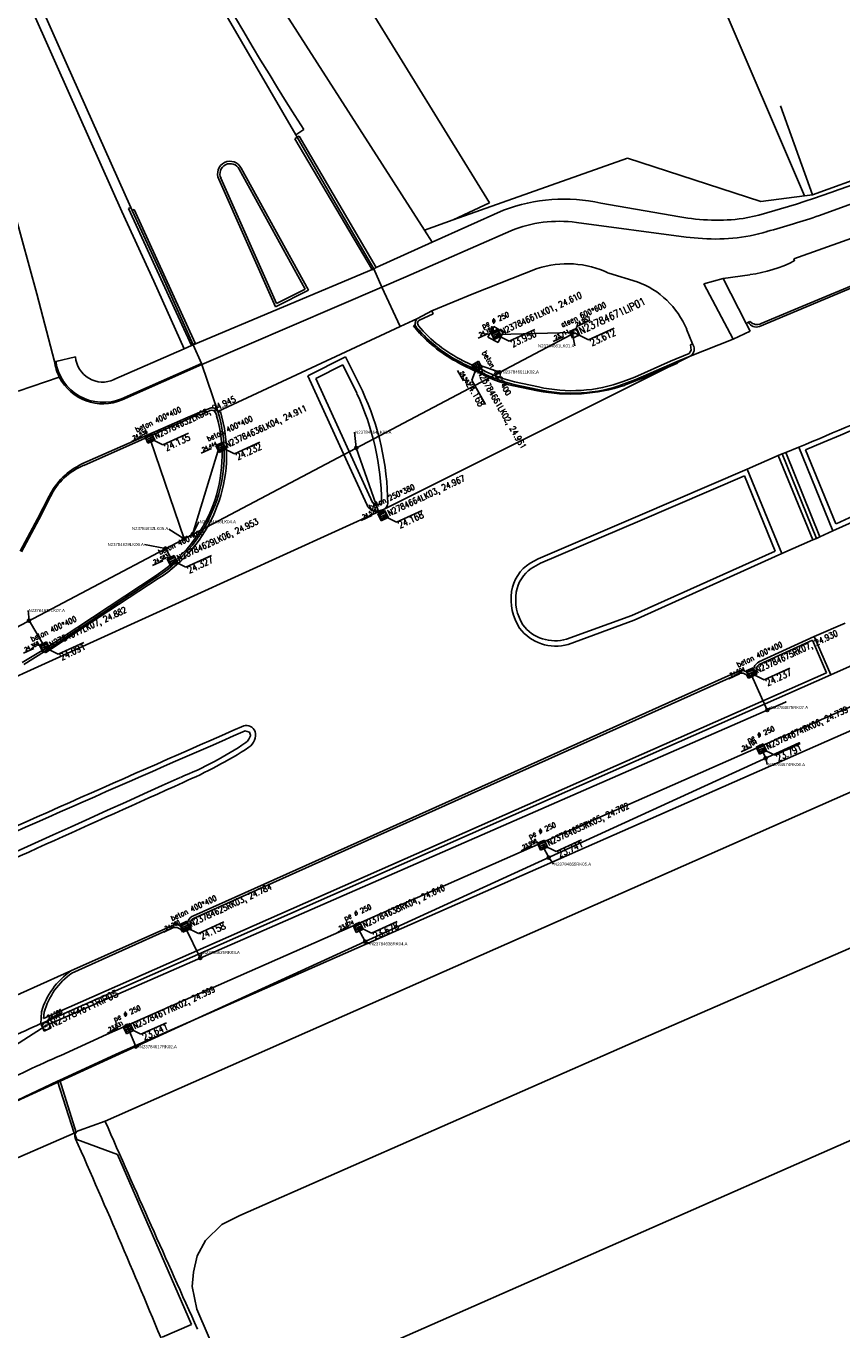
# Model space of a CAD drawing. Extents: x 145741 to 149421, y 457889 to 459999.
# Tile 81 of 84: x 149169 to 149236, y 459683 to 459789. Entities that reach past the tile are written whole.
import ezdxf
from ezdxf.enums import TextEntityAlignment as Align

# ---------------------------------------------------------------- set-up
doc = ezdxf.new("R2010")
doc.units = 0
doc.header["$LTSCALE"] = 4
doc.layers.get('0').update_dxf_attribs({"linetype": 'CONTINUOUS'})
doc.layers.add('alg_hulplijn_afstand', color=6, linetype='CONTINUOUS', plot=False)
for name, color, linetype in [('b_kal_riool__hwa_beton_300', 2, 'CONTINUOUS'), ('b_kal_riool__hwa_pvc_110', 4, 'CONTINUOUS'), ('b_kal_riool__hwa_pvc_125', 2, 'CONTINUOUS'), ('b_kal_riool_hwa_bodemkolk_beton_250x380', 7, 'CONTINUOUS'), ('b_kal_riool_hwa_bodemkolk_pe_rond_250', 7, 'CONTINUOUS'), ('b_kal_riool_hwa_bodemput_beton_400x400', 7, 'CONTINUOUS'), ('b_kal_riool_hwa_bodemput_steen_600x600', 7, 'CONTINUOUS'), ('b_rio_rwa_kolk_straat_beton @ 1', 3, 'CONTINUOUS'), ('b_rio_rwa_put_inspectie', 170, 'CONTINUOUS'), ('b_rio_txt_bob @ 1', 12, 'CONTINUOUS'), ('MC_MP_aansluit_nummer', 7, 'CONTINUOUS')]:
    doc.layers.add(name, color=color, linetype=linetype)
doc.styles.add('MC', font='arial.ttf')
doc.styles.add('MUG_standaard', font='romans.shx', dxfattribs={"width": 0.85, "height": 2})
doc.styles.add('MUG_standaard_groot', font='romans.shx', dxfattribs={"width": 0.85, "height": 4})
doc.styles.get("Standard").update_dxf_attribs({"font": 'ISO'})
doc.dimstyles.new('ISO-25', dxfattribs={"dimtxt": 2.5, "dimasz": 2.5, "dimexe": 1.25, "dimexo": 0.625, "dimtad": 1, "dimtxsty": 'Standard', "dimcen": 2.5, "dimadec": 0, "dimazin": 0, "dimtfac": 1, "dimtmove": 0, "dimatfit": 3, "dimfxl": 1, "dimarcsym": 0})

# ---------------------------------------------------------------- blocks, each defined once
blk = doc.blocks.new('b_rio_rwa_put_inspectie')
for points in [[(-1, 0, -0.414214), (0, 1), (-1, 1)], [(1, 1), (0, 1, -0.414214), (1, 0)]]:
    blk.add_hatch(color=256).paths.add_polyline_path(points)
h = blk.add_hatch(color=256)
h.paths.add_polyline_path([(-1, 0), (-1, -1), (0, -1, -0.414214)])
h.paths.add_polyline_path([(1, -1), (1, 0, -0.414214), (0, -1)])
for p, q in [((-1, 1), (1, 1)), ((-1, -1), (-1, 1)), ((0.74, 0.71), (1.37, 1.41)), ((1, 1), (1, -1)), ((1, -1), (-1, -1))]:
    blk.add_line(p, q)
blk.add_lwpolyline([(1.37, 1.41), (5.37, 1.41)])
blk.add_circle((0, 0), 1)
blk.add_point((0, 0))
blk.add_text('R', height=1).set_placement((0, 0), align=Align.MIDDLE_CENTER)
at = {"style": 'MUG_standaard', "width": 0.85}
blk.add_attdef('hoogte', (1.37, 1.51), '', height=1, dxfattribs=at)
blk.add_attdef('txt', text='', height=2, dxfattribs=at).set_placement((1.5, -0.01), align=Align.MIDDLE_LEFT)
blk = doc.blocks.new('b_rio_txt_bob')
at = {"layer": 'alg_hulplijn_afstand'}
blk.add_lwpolyline([(31.4, 0), (0, 0)], dxfattribs=at)
at = {"style": 'MUG_standaard', "width": 0.85}
blk.add_attdef('hoogte', (7.5, 2.5), '', height=10, dxfattribs=at)
blk.add_attdef('txt', text='', height=10, dxfattribs=at).set_placement((15.8, -15.8), align=Align.BOTTOM_CENTER)
blk = doc.blocks.new('b_rio_rwa_kolk_straat_beton')
for p, q in [((1.25, 1.25), (-1.25, 1.25)), ((-1.25, 1.25), (-1.25, -1.25)), ((-0.94, 0.63), (0.94, 0.63)), ((0.94, 0), (-0.94, 0)), ((1.25, -1.25), (1.25, 1.25)), ((-1.25, -1.25), (1.25, -1.25)), ((-0.94, -0.62), (0.94, -0.62))]:
    blk.add_line(p, q)
at = {"style": 'MUG_standaard', "width": 0.85}
blk.add_attdef('txt', text='', height=2, dxfattribs=at).set_placement((1.75, -0.01), align=Align.MIDDLE_LEFT)
blk = doc.blocks.new('b_kal_riool_hwa_bodemkolk_beton_250x380')
at = {"layer": 'b_kal_riool_hwa_bodemkolk_beton_250x380', "linetype": 'ByBlock', "lineweight": -2}
for p, q in [((-0.5, -0.5), (-0.5, 0.5)), ((-0.5, 0.5), (0, 0.5)), ((0, 0.5), (0.5, 0.5)), ((0, 0), (1.38, -1.73)), ((0.5, 0.5), (0.5, -0.5)), ((0.5, -0.5), (-0.5, -0.5))]:
    blk.add_line(p, q, dxfattribs=at)
blk.add_lwpolyline([(1.38, -1.73), (5.53, -1.77)], dxfattribs=at)
at = {"layer": 'b_kal_riool_hwa_bodemkolk_beton_250x380', "linetype": 'ByBlock', "lineweight": -2, "insert": (-1.35, 2.36), "char_height": 0.8, "attachment_point": 1, "style": 'MUG_standaard_groot'}
blk.add_mtext_dynamic_manual_height_columns('beton 250*380', width=8.1296, gutter_width=6.45, heights=[1.1], dxfattribs=at)
at = {"layer": 'b_kal_riool_hwa_bodemkolk_beton_250x380', "linetype": 'ByBlock', "lineweight": -2, "style": 'MUG_standaard', "width": 0.85}
blk.add_attdef('hoogte', (1.44, -2.79), '', height=1, dxfattribs=at)
blk = doc.blocks.new('b_kal_riool_hwa_bodemput_steen_600x600')
at = {"layer": 'b_kal_riool_hwa_bodemput_steen_600x600', "linetype": 'ByBlock', "lineweight": -2}
for p, q in [((-0.5, -0.5), (-0.5, 0.5)), ((-0.5, 0.5), (0, 0.5)), ((0, 0.5), (0.5, 0.5)), ((0, 0), (1.38, -1.73)), ((0.5, 0.5), (0.5, -0.5)), ((0.5, -0.5), (-0.5, -0.5))]:
    blk.add_line(p, q, dxfattribs=at)
blk.add_lwpolyline([(1.38, -1.73), (5.53, -1.77)], dxfattribs=at)
at = {"layer": 'b_kal_riool_hwa_bodemput_steen_600x600', "linetype": 'ByBlock', "lineweight": -2, "insert": (-1.35, 2.36), "char_height": 0.8, "attachment_point": 1, "style": 'MUG_standaard_groot'}
blk.add_mtext_dynamic_manual_height_columns('steen 600*600', width=9.2844, gutter_width=3.82, heights=[1.1], dxfattribs=at)
at = {"layer": 'b_kal_riool_hwa_bodemput_steen_600x600', "linetype": 'ByBlock', "lineweight": -2, "style": 'MUG_standaard', "width": 0.85}
blk.add_attdef('hoogte', (1.44, -2.79), '', height=1, dxfattribs=at)
blk = doc.blocks.new('b_kal_riool_hwa_bodemkolk_pe_rond_250')
at = {"layer": 'b_kal_riool_hwa_bodemkolk_pe_rond_250'}
blk.add_line((0, 0), (1.38, -1.73), dxfattribs=at)
blk.add_lwpolyline([(1.38, -1.73), (5.53, -1.77)], dxfattribs=at)
blk.add_circle((0, 0), 0.52, dxfattribs=at)
at = {"layer": 'b_kal_riool_hwa_bodemkolk_pe_rond_250', "insert": (-1.35, 2.36), "char_height": 0.8, "attachment_point": 1, "style": 'MUG_standaard_groot'}
blk.add_mtext_dynamic_manual_height_columns('pe {\\H0.91667x;Ø 250}', width=7.1758, gutter_width=20, heights=[1.1], dxfattribs=at)
at = {"layer": 'b_kal_riool_hwa_bodemkolk_pe_rond_250', "style": 'MUG_standaard', "width": 0.85}
blk.add_attdef('hoogte', (1.44, -2.79), '', height=1, dxfattribs=at)
blk = doc.blocks.new('b_kal_riool_hwa_bodemput_beton_400x400')
at = {"layer": 'b_kal_riool_hwa_bodemput_beton_400x400'}
for p, q in [((-0.5, 0.5), (0, 0.5)), ((-0.5, 0.5), (-0.5, -0.5)), ((0, 0.5), (0.5, 0.5)), ((0, 0), (1.38, -1.73)), ((0.5, 0.5), (0.5, -0.5)), ((0.5, -0.5), (-0.5, -0.5))]:
    blk.add_line(p, q, dxfattribs=at)
blk.add_lwpolyline([(1.38, -1.73), (5.53, -1.77)], dxfattribs=at)
at = {"layer": 'b_kal_riool_hwa_bodemput_beton_400x400', "insert": (-1.35, 2.36), "char_height": 0.8, "attachment_point": 1, "style": 'MUG_standaard_groot'}
blk.add_mtext_dynamic_manual_height_columns('beton 400*400', width=9.0862, gutter_width=0, heights=[1.1], dxfattribs=at)
at = {"layer": 'b_kal_riool_hwa_bodemput_beton_400x400', "style": 'MUG_standaard', "width": 0.85}
blk.add_attdef('hoogte', (1.44, -2.79), '', height=1, dxfattribs=at)
blk = doc.blocks.new('MC_MP_100')
at = {"color": 1}
for p, q in [((-0.1, 0), (0.1, 0)), ((0, -0.1), (0, 0.1))]:
    blk.add_line(p, q, dxfattribs=at)
blk.add_circle((0, 0), 0.5)
at = {"style": 'MC', "flags": 1}
for tag, p in [('$POINTNRA', (0.6, 2.5)), ('$POINTNR', (0.6, 1.3)), ('$DESCR', (0.6, 0.1)), ('$GROUP', (0.6, -1.1))]:
    blk.add_attdef(tag, p, '', height=1, dxfattribs=at)

msp = doc.modelspace()

# ---------------------------------------------------------------- linework, layer by layer
at = {"linetype": 'Continuous'}
for p, q in [((149203.54, 459843.21), (149232.71, 459775.15)), ((149207.1, 459774.59), (149180.82, 459817.21)), ((149163.14, 459805.45), (149171.96, 459785.65)), ((149163.87, 459805.78), (149172.7, 459785.97)), ((149201.83, 459772.36), (149186.1, 459796.91)), ((149182.54, 459795.29), (149191.37, 459780.1)), ((149233.37, 459775.24), (149266.44, 459787.2)), ((149171.96, 459785.65), (149177.22, 459773.87)), ((149172.7, 459785.97), (149177.94, 459774.2)), ((149191.37, 459780.1), (149192.01, 459780.54)), ((149191.37, 459780.1), (149191.48, 459779.91)), ((149191.64, 459780.01), (149191.48, 459779.91)), ((149191.48, 459779.91), (149194.57, 459774.59)), ((149197.9, 459769.32), (149191.64, 459780.01)), ((149218.33, 459778.21), (149204.16, 459773.19)), ((149229.18, 459774.7), (149218.33, 459778.21)), ((149192.12, 459767.55), (149186.76, 459777.31)), ((149192.4, 459767.47), (149186.93, 459777.4)), ((149185.1, 459776.49), (149189.7, 459766.13)), ((149185.28, 459776.58), (149189.8, 459766.4)), ((149194.57, 459774.59), (149197.7, 459769.22)), ((149204.16, 459773.19), (149207.1, 459774.59)), ((149216.16, 459774.55), (149222.59, 459773.45)), ((149232.71, 459775.15), (149229.18, 459774.7)), ((149232.71, 459775.15), (149233.37, 459775.24)), ((149170.31, 459767.18), (149168.45, 459774.01)), ((149177.22, 459773.87), (149179.83, 459768.22)), ((149177.75, 459774.13), (149177.94, 459774.2)), ((149182.87, 459762.98), (149177.75, 459774.13)), ((149177.94, 459774.2), (149178.05, 459773.97)), ((149178.05, 459773.97), (149180.55, 459768.55)), ((149202.46, 459771.37), (149208.26, 459773.98)), ((149229, 459773.59), (149227.73, 459773.31)), ((149229, 459773.59), (149232.07, 459774.46)), ((149236.55, 459774.51), (149233.94, 459773.55)), ((149204.16, 459773.19), (149201.83, 459772.36)), ((149223.09, 459771.8), (149214.19, 459772.99)), ((149231.85, 459770.02), (149238.61, 459772.44)), ((149197.9, 459769.32), (149202.46, 459771.37)), ((149208.85, 459772.3), (149200.3, 459768.57)), ((149201.83, 459772.36), (149202.46, 459771.37)), ((149224.08, 459771.71), (149223.09, 459771.8)), ((149197.7, 459769.22), (149197.9, 459769.32)), ((149231.9, 459769.85), (149231.85, 459770.02)), ((149179.83, 459768.22), (149182.28, 459762.72)), ((149180.55, 459768.55), (149183.01, 459763.04)), ((149197.7, 459769.22), (149183.01, 459763.04)), ((149197.7, 459769.22), (149198.36, 459767.73)), ((149200.3, 459768.57), (149198.36, 459767.73)), ((149211, 459769.23), (149205.84, 459767.22)), ((149219.11, 459768.15), (149216.8, 459768.85)), ((149226.12, 459768.43), (149224.54, 459767.99)), ((149226.12, 459768.43), (149228.29, 459768.74)), ((149227.98, 459764.78), (149226.12, 459768.43)), ((149229.05, 459764.52), (149239.04, 459768.72)), ((149232.19, 459766.03), (149238.98, 459768.86)), ((149171.73, 459761.67), (149170.31, 459767.18)), ((149183.73, 459761.44), (149198.36, 459767.73)), ((149189.7, 459766.13), (149192.4, 459767.47)), ((149189.8, 459766.4), (149192.12, 459767.55)), ((149198.36, 459767.73), (149199.85, 459764.53)), ((149205.84, 459767.22), (149202.43, 459765.8)), ((149224.54, 459767.99), (149226.91, 459763.5)), ((149199.85, 459764.53), (149201.26, 459765.19)), ((149201.26, 459765.19), (149202.43, 459765.8)), ((149202.54, 459765.56), (149201.41, 459765.04)), ((149202.43, 459765.8), (149202.54, 459765.56)), ((149229.2, 459764.77), (149232.19, 459766.03)), ((149185.02, 459757.61), (149199.85, 459764.53)), ((149206.98, 459763.67), (149207.45, 459764.53)), ((149207.45, 459764.53), (149208.22, 459764.08)), ((149208.22, 459764.08), (149207.82, 459763.24)), ((149223.14, 459764.3), (149223.61, 459763.11)), ((149226.91, 459763.5), (149228.3, 459764.16)), ((149228.16, 459764.87), (149227.98, 459764.78)), ((149228.3, 459764.16), (149227.98, 459764.78)), ((149228.16, 459764.87), (149228.28, 459764.94)), ((149182.28, 459762.72), (149182.87, 459762.98)), ((149182.87, 459762.98), (149183.01, 459763.04)), ((149183.01, 459763.04), (149183.69, 459761.53)), ((149207.82, 459763.24), (149206.98, 459763.67)), ((149223.42, 459762.12), (149226.91, 459763.5)), ((149223.46, 459763.04), (149223.61, 459763.11)), ((149223.52, 459762.6), (149223.46, 459763.04)), ((149223.61, 459763.11), (149223.72, 459762.9)), ((149171.84, 459761.69), (149173.45, 459762.07)), ((149176.58, 459760.21), (149182.28, 459762.72)), ((149192.35, 459760.52), (149195.41, 459762.07)), ((149195.41, 459762.07), (149196.78, 459759.31)), ((149198.5, 459749.66), (149223.42, 459762.12)), ((149221.82, 459761.71), (149223.35, 459762.34)), ((149223.42, 459762.12), (149222.38, 459761.67)), ((149223.35, 459762.34), (149223.52, 459762.6)), ((149171.73, 459761.67), (149171.84, 459761.69)), ((149177.19, 459758.65), (149183.69, 459761.53)), ((149177.24, 459758.56), (149183.73, 459761.44)), ((149183.73, 459761.44), (149183.69, 459761.53)), ((149183.73, 459761.44), (149185.02, 459757.61)), ((149193, 459760.29), (149195.19, 459761.4)), ((149195.19, 459761.4), (149196.33, 459759.1)), ((149204.88, 459761.56), (149205.99, 459761.02)), ((149204.98, 459761.75), (149206.05, 459761.22)), ((149205.99, 459761.02), (149206.16, 459760.99)), ((149206.05, 459761.22), (149206.2, 459761.19)), ((149218.92, 459760.41), (149221.82, 459761.71)), ((149219, 459760.22), (149222.38, 459761.67)), ((149172.13, 459760.42), (149168.79, 459759.28)), ((149194.94, 459754.82), (149192.35, 459760.52)), ((149195.4, 459755.02), (149193, 459760.29)), ((149209.09, 459759.82), (149211.05, 459759.42)), ((149209.14, 459760.03), (149211.09, 459759.63)), ((149217.98, 459760.06), (149218.92, 459760.41)), ((149218.06, 459759.87), (149219, 459760.22)), ((149184.48, 459757.93), (149183.45, 459757.51)), ((149184.41, 459757.69), (149183.55, 459757.3)), ((149185.05, 459757.54), (149185.02, 459757.61)), ((149173.97, 459753.36), (149182.62, 459757.15)), ((149183.5, 459757.39), (149174.13, 459753.24)), ((149183.45, 459757.51), (149182.62, 459757.15)), ((149183.55, 459757.3), (149183.5, 459757.39)), ((149184.93, 459757.26), (149184.82, 459757.55)), ((149235.03, 459747.92), (149252.63, 459755.81)), ((149197.17, 459750), (149194.94, 459754.82)), ((149197.61, 459750.22), (149195.4, 459755.02)), ((149231.21, 459754.3), (149232.26, 459754.71)), ((149232.26, 459754.71), (149235.03, 459747.92)), ((149235.28, 459748.49), (149232.8, 459754.49)), ((149228.05, 459752.93), (149230.57, 459754.03)), ((149230.57, 459754.03), (149230.9, 459754.17)), ((149233.39, 459747.18), (149230.57, 459754.03)), ((149230.9, 459754.17), (149231.21, 459754.3)), ((149233.69, 459747.31), (149230.9, 459754.17)), ((149231.21, 459754.3), (149233.98, 459747.44)), ((149218.36, 459706.13), (149326.36, 459753.26)), ((149228.05, 459752.93), (149219.18, 459749.12)), ((149227.84, 459752.39), (149219.34, 459748.74)), ((149230.33, 459746.28), (149227.84, 459752.39)), ((149230.87, 459746.07), (149228.05, 459752.93)), ((149170.36, 459748.9), (149171.32, 459750.75)), ((149171.42, 459750.7), (149170.46, 459748.84)), ((149165.85, 459734.82), (149198.5, 459749.66)), ((149198.29, 459750.12), (149197.93, 459750.03)), ((149198.5, 459749.66), (149198.02, 459749.53)), ((149219.18, 459749.12), (149211.08, 459745.64)), ((149168.95, 459746.27), (149170.36, 459748.9)), ((149170.46, 459748.84), (149169.06, 459746.21)), ((149219.34, 459748.74), (149211.25, 459745.28)), ((149230.87, 459746.07), (149233.39, 459747.18)), ((149233.69, 459747.31), (149233.39, 459747.18)), ((149233.98, 459747.44), (149233.69, 459747.31)), ((149233.98, 459747.44), (149235.03, 459747.92)), ((149218.68, 459741.05), (149230.33, 459746.28)), ((149218.86, 459740.67), (149230.87, 459746.07)), ((149211.08, 459745.64), (149210.41, 459745.29)), ((149211.25, 459745.28), (149210.49, 459744.86)), ((149171.02, 459738.35), (149180.01, 459744.3)), ((149180.09, 459744.18), (149171.1, 459738.23)), ((149175.96, 459706.97), (149258.18, 459743.2)), ((149176.76, 459705.37), (149258.9, 459741.57)), ((149213.38, 459739.11), (149218.68, 459741.05)), ((149213.51, 459738.68), (149218.86, 459740.67)), ((149233.52, 459739.32), (149236.03, 459740.42)), ((149229.02, 459737.27), (149233.52, 459739.32)), ((149229.1, 459737.08), (149233.38, 459739.02)), ((149233.38, 459739.02), (149234.51, 459736.37)), ((149234.86, 459736.22), (149233.52, 459739.32)), ((149169.11, 459737.22), (149171.02, 459738.35)), ((149170.92, 459738.11), (149169.25, 459737.05)), ((149171.1, 459738.23), (149170.92, 459738.11)), ((149197.14, 459722.95), (149227.3, 459736.48)), ((149237.36, 459737.33), (149234.86, 459736.22)), ((149170.63, 459707.86), (149234.86, 459736.22)), ((149234.51, 459736.37), (149170.84, 459708.27)), ((149197.22, 459722.77), (149227.39, 459736.3)), ((149228.14, 459735.94), (149228.86, 459736.28)), ((149228.27, 459736.11), (149228.66, 459736.26)), ((149187.61, 459731.56), (149187.23, 459731.66)), ((149187.69, 459731.32), (149187.61, 459731.56)), ((149175.87, 459699.93), (149241.96, 459729.12)), ((149183.04, 459716.63), (149197.14, 459722.95)), ((149183.1, 459716.44), (149197.22, 459722.77)), ((149173.08, 459712.15), (149181.27, 459715.82)), ((149173.16, 459711.97), (149181.35, 459715.65)), ((149182.17, 459715.29), (149182.88, 459715.59)), ((149182.29, 459715.46), (149182.67, 459715.62)), ((149197.02, 459681.03), (149273.74, 459714.76)), ((149164.29, 459708.2), (149173.08, 459712.15)), ((149170.68, 459708.83), (149170.63, 459707.86)), ((149170.84, 459708.27), (149170.91, 459708.79)), ((149172.25, 459705.28), (149175.96, 459706.97)), ((149186.8, 459692.26), (149218.36, 459706.13)), ((149172.19, 459703.28), (149176.76, 459705.37)), ((149171.99, 459703.19), (149167.66, 459701.13)), ((149172.19, 459703.28), (149171.99, 459703.19)), ((149173.33, 459698.95), (149171.99, 459703.19)), ((149172.19, 459703.28), (149173.5, 459699.02)), ((149173.74, 459699.17), (149175.87, 459699.93)), ((149173.33, 459698.95), (149167.22, 459696.3)), ((149173.33, 459698.95), (149173.5, 459699.02)), ((149173.38, 459698.97), (149173.33, 459698.95)), ((149173.5, 459699.02), (149173.38, 459698.97)), ((149173.38, 459698.97), (149173.55, 459698.46)), ((149173.55, 459698.46), (149176.86, 459697.22)), ((149176.86, 459697.22), (149180.43, 459689.03)), ((149185.36, 459691.53), (149186.8, 459692.26)), ((149185.36, 459691.53), (149184.01, 459690.24)), ((149184.01, 459690.24), (149183.35, 459688.99)), ((149180.43, 459689.03), (149182.87, 459683.42)), ((149183.35, 459688.99), (149183.05, 459687.66)), ((149183.05, 459687.66), (149182.94, 459686.49)), ((149182.94, 459686.49), (149183.32, 459684.66)), ((149183.32, 459684.66), (149186.57, 459677.13)), ((149182.87, 459683.42), (149180.49, 459682.39))]:
    msp.add_line(p, q, dxfattribs=at)
msp.add_line((149230.76, 459782.47), (149233.37, 459775.24))
at = {"linetype": 'Continuous', "lineweight": -3}
for p, q in [((149191.48, 459779.91), (149191.29, 459779.79)), ((149191.29, 459779.79), (149197.59, 459769.1)), ((149178.05, 459773.97), (149178.21, 459774.04)), ((149178.21, 459774.04), (149183.17, 459763.16)), ((149197.59, 459769.1), (149197.7, 459769.22)), ((149200.94, 459764.58), (149201.07, 459764.65)), ((149201.43, 459763.99), (149200.94, 459764.58)), ((149183.17, 459763.16), (149183, 459763.07)), ((149205.95, 459760.9), (149204.83, 459761.45)), ((149206.1, 459760.88), (149205.95, 459760.9)), ((149222.4, 459761.54), (149219.69, 459760.39)), ((149222.38, 459761.67), (149222.4, 459761.54)), ((149219.69, 459760.39), (149218.1, 459759.75)), ((149211.02, 459759.3), (149209.06, 459759.7)), ((149185.23, 459757.61), (149185.05, 459757.54)), ((149185.47, 459756.69), (149185.23, 459757.61)), ((149174.6, 459740.39), (149180.18, 459744.04)), ((149171, 459737.99), (149174.6, 459740.39)), ((149170.92, 459738.11), (149171, 459737.99))]:
    msp.add_line(p, q, dxfattribs=at)
at = {"linetype": 'Continuous'}
for centre, radius, start, end in [((149430.68, 459932.87), 283.14, 203.9467, 212.5457), ((149186.02, 459776.94), 1.02, 26.7413, 205.9886), ((149186.02, 459776.94), 0.824, 26.4719, 206.254), ((148765.86, 461119.06), 1423.13, 289.12286, 289.59687), ((149213.16, 459761.11), 13.77, 77.3983, 110.8502), ((149214.02, 459831), 60.8, 284.9148, 289.1207), ((150409.64, 456985.71), 3008.51, 112.08168, 113.02741), ((149212.8, 459762.62), 10.46, 82.3978, 112.2191), ((149225.6, 459789.73), 16.56, 259.524, 277.4019), ((149225.49, 459786.51), 14.87, 264.5499, 286.3501), ((149213.43, 459761.9), 7.73, 64.2009, 108.335), ((149226.63, 459780.55), 11.92, 278.0116, 296.2051), ((151447, 454870.87), 5355.64, 113.85808, 114.39149), ((149216.76, 459761.66), 6.91, 22.5291, 70.1448), ((149201.55, 459764.78), 0.496, 125.3389, 195.9584), ((149201.56, 459764.79), 0.296, 120.5523, 222.1265), ((149201.55, 459764.78), 0.498, 195.639, 222.756), ((149210.05, 459772.01), 11.65, 220.4545, 243.6648), ((149210.04, 459771.99), 11.43, 220.4015, 243.6873), ((149228.81, 459765.21), 0.73, 207.442, 289.6427), ((149228.86, 459765.46), 0.775, 222.0336, 296.0932), ((149223.11, 459762.68), 0.642, 298.89, 19.5299), ((149175.66, 459762.22), 2.21, 183.9017, 294.6507), ((150368.51, 457087.4), 2899.24, 112.69657, 113.07359), ((149175.68, 459762.23), 3.98, 188.0674, 206.9442), ((149175.7, 459762.25), 3.89, 188.1704, 292.6354), ((149211.56, 459770.33), 10.8, 239.9523, 256.7352), ((149211.7, 459770.78), 11.05, 240.1503, 256.5903), ((149175.68, 459762.22), 3.98, 206.9129, 293.0669), ((149213.81, 459771.39), 12.29, 257.007, 290.2392), ((149213.81, 459771.4), 12.09, 256.9958, 290.222), ((149176.67, 459749.96), 21.67, 0.649, 24.9228), ((149176.63, 459749.95), 22.21, 0.515, 24.9199), ((149184.53, 459757.39), 0.328, 29.3588, 112.1857), ((149184.56, 459757.44), 0.496, 19.3328, 99.5087), ((149173.78, 459754.08), 11.59, 302.4673, 15.9157), ((149173.7, 459754.15), 11.84, 302.6383, 16.6495), ((149176.37, 459748.26), 5.63, 115.1578, 153.7973), ((149176.05, 459748.49), 5.13, 111.9797, 154.512), ((149197.93, 459750.39), 0.359, 208.0938, 270.6636), ((149198.14, 459750.28), 0.217, 313.949, 340.5806), ((149197.93, 459750.39), 0.864, 207.2258, 275.4684), ((149198.15, 459750.28), 0.709, 300.1621, 350.0109), ((149212.21, 459742.47), 3.35, 122.485, 171.2727), ((149212.31, 459742.38), 3.08, 126.2303, 169.4273), ((149213.42, 459742.42), 4.56, 172.975, 211.9231), ((149213.26, 459742.35), 4.02, 171.5607, 211.0177), ((149212.52, 459742.3), 3.75, 217.6982, 285.3365), ((149212.44, 459742.27), 3.29, 217.1198, 286.6861), ((149227.63, 459735.89), 0.679, 18.6693, 119.2163), ((149229.32, 459736.59), 0.737, 113.4785, 206.5003), ((149229.37, 459736.56), 0.584, 117.2522, 209.1141), ((149227.62, 459735.83), 0.529, 12.5195, 116.1985), ((150703.26, 456250.11), 3797.3, 113.53053, 114.52116), ((151205.28, 455128.86), 5026.18, 113.67376, 114.02611), ((149187.33, 459731.32), 0.784, 22.2872, 105.5663), ((149186.6, 459731.59), 1.13, 308.1895, 346.1237), ((149186.89, 459731.33), 1.2, 303.6227, 13.6226), ((149171.27, 459754.42), 28.62, 291.9635, 304.0495), ((149167.64, 459761.18), 36.72, 293.3489, 302.8426), ((143046.57, 473288.91), 14884.38, 293.943732, 294.343358), ((139405.77, 481417.21), 23791.25, 294.204045, 294.262976), ((149183.28, 459715.97), 0.705, 110.1609, 209.4631), ((149183.31, 459715.93), 0.553, 112.8193, 218.5727), ((149181.61, 459715.16), 0.742, 24.1522, 117.3981), ((149181.57, 459715.05), 0.641, 22.642, 110.1806), ((149176.63, 459707.06), 6.21, 124.9058, 163.4037), ((149176.44, 459707.26), 5.74, 124.8262, 164.5424), ((149224.51, 459586.67), 132.63, 113.9682, 116.3794), ((149223.5, 459588.47), 127.56, 113.6904, 116.3539), ((149173.85, 459698.74), 0.449, 103.3997, 141.4826)]:
    msp.add_arc(centre, radius, start, end, dxfattribs=at)
at = {"linetype": 'Continuous', "lineweight": -3}
for centre, radius, start, end in [((149209.91, 459771.77), 11.5, 222.5605, 243.8078), ((149211.55, 459770.29), 10.88, 239.9215, 256.7891), ((149213.7, 459773.16), 14.12, 259.0681, 288.1843), ((149173.81, 459754.13), 11.93, 302.2369, 12.38)]:
    msp.add_arc(centre, radius, start, end, dxfattribs=at)
for centre, radius, start, end in [((150777.13, 460401.64), 1748.27, 203.66438, 204.27004), ((149173.85, 459698.74), 0.449, 141.6174, 203.4233), ((148442.74, 459375.59), 798.89, 22.49733, 23.84541)]:
    msp.add_arc(centre, radius, start, end)
at = {"layer": 'b_kal_riool__hwa_beton_300'}
msp.add_line((149154.71, 459697.2, 24.47), (149171.07, 459707.72, 24.58), dxfattribs=at)
at = {"layer": 'b_kal_riool__hwa_beton_300', "elevation": 23.81}
msp.add_lwpolyline([(149066.02, 459691.69), (149142.33, 459726.19), (149213.72, 459763.86)], dxfattribs=at)
at = {"layer": 'b_kal_riool__hwa_beton_300'}
msp.add_polyline3d([(149171.07, 459707.72, 24.58), (149231.18, 459734, 24.74)], dxfattribs=at)
for p in [(149213.72, 459763.86, 24.91), (149231.18, 459734, 24.74), (149171.07, 459707.72, 24.58)]:
    msp.add_point(p, dxfattribs=at)
at = {"layer": 'b_kal_riool__hwa_pvc_110'}
for points in [[(149229.29, 459730.06, 24.74), (149229.57, 459729.43, 24.8)], [(149211.48, 459722.24, 24.71), (149211.93, 459721.36, 24.74)], [(149196.42, 459715.59, 24.64), (149197, 459714.53, 24.73)], [(149177.79, 459707.37, 24.6), (149178.35, 459706, 24.72)]]:
    msp.add_polyline3d(points, dxfattribs=at)
for p in [(149229.29, 459730.06, 24.74), (149229.51, 459729.56, 24.79), (149211.48, 459722.24, 24.71), (149211.77, 459721.67, 24.73), (149196.42, 459715.59, 24.64), (149197, 459714.53, 24.7), (149177.79, 459707.37, 24.6), (149177.98, 459706.89, 24.64)]:
    msp.add_point(p, dxfattribs=at)
at = {"layer": 'b_kal_riool__hwa_pvc_125'}
for points in [[(149207.85, 459763.89, 24.63), (149213.84, 459764.03, 24.96)], [(149206.22, 459761.42, 24.51), (149207.93, 459760.81, 24.54)], [(149179.56, 459755.3, 24.93), (149182.28, 459747.27, 24.89)], [(149185.1, 459754.65, 24.87), (149182.97, 459747.63, 24.92)], [(149198.21, 459749.12, 24.97), (149196.28, 459754.66, 23.81)], [(149181.25, 459745.65, 24.93), (149180.78, 459746.48, 23.81)], [(149170.88, 459738.59, 24.9), (149169.67, 459740.62, 23.81)], [(149228.41, 459736.2, 24.9), (149229.69, 459733.35, 24.75)], [(149232.3, 459730.68, 24.81), (149154.17, 459694.94, 24.57)], [(149182.42, 459715.6, 24.79), (149183.6, 459713.2, 24.61)]]:
    msp.add_polyline3d(points, dxfattribs=at)
for p in [(149213.84, 459764.03, 24.96), (149207.85, 459763.89, 24.63), (149206.22, 459761.42, 24.51), (149207.43, 459760.99, 24.53), (149179.56, 459755.3, 24.93), (149185.1, 459754.65, 24.87), (149196.28, 459754.66, 23.81), (149198.21, 459749.12, 24.97), (149182.28, 459747.27, 24.89), (149182.97, 459747.63, 24.92), (149180.78, 459746.48, 23.81), (149181.25, 459745.65, 24.93), (149169.67, 459740.62, 23.81), (149170.88, 459738.59, 24.9), (149228.41, 459736.2, 24.9), (149229.69, 459733.35, 24.74), (149232.3, 459730.68, 24.81), (149182.42, 459715.6, 24.79), (149183.6, 459713.2, 24.61)]:
    msp.add_point(p, dxfattribs=at)

# ---------------------------------------------------------------- block references
at = {"layer": 'b_kal_riool_hwa_bodemkolk_beton_250x380', "xscale": 0.55, "yscale": 0.55, "zscale": 0.55, "rotation": 25}
msp.add_blockref('b_kal_riool_hwa_bodemkolk_beton_250x380', (149198.46, 459749.16, 24.97), dxfattribs=at).add_auto_attribs({'hoogte': '24.168'})
at = {"layer": 'b_kal_riool_hwa_bodemkolk_pe_rond_250', "xscale": 0.55, "yscale": 0.55, "zscale": 0.55, "rotation": 25}
for p, values in [((149207.63, 459763.89, 23.95), {'hoogte': '23.950'}), ((149229.21, 459730.23, 23.79), {'hoogte': '23.791'}), ((149211.43, 459722.41, 23.74), {'hoogte': '23.741'}), ((149196.43, 459715.75, 23.68), {'hoogte': '23.678'}), ((149177.68, 459707.54, 23.64), {'hoogte': '23.641'})]:
    msp.add_blockref('b_kal_riool_hwa_bodemkolk_pe_rond_250', p, dxfattribs=at).add_auto_attribs(values)
at = {"layer": 'b_kal_riool_hwa_bodemput_beton_400x400', "xscale": 0.55, "yscale": 0.55, "zscale": 0.55}
for p, rotation, values in [((149206.11, 459761.31, 24.17), 300.0000000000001, {'hoogte': '24.168'}), ((149179.47, 459755.45, 24.14), 25, {'hoogte': '24.135'}), ((149185.28, 459754.71, 24.23), 25, {'hoogte': '24.232'}), ((149181.33, 459745.5, 24.95), 25, {'hoogte': '24.327'}), ((149170.96, 459738.44, 24.09), 25, {'hoogte': '24.091'}), ((149228.36, 459736.35, 24.24), 25, {'hoogte': '24.237'}), ((149182.35, 459715.74, 24.16), 25, {'hoogte': '24.158'})]:
    msp.add_blockref('b_kal_riool_hwa_bodemput_beton_400x400', p, dxfattribs=dict(at, rotation=rotation)).add_auto_attribs(values)
at = {"layer": 'b_kal_riool_hwa_bodemput_steen_600x600', "xscale": 0.55, "yscale": 0.55, "zscale": 0.55, "rotation": 25}
msp.add_blockref('b_kal_riool_hwa_bodemput_steen_600x600', (149214.07, 459763.98, 23.61), dxfattribs=at).add_auto_attribs({'hoogte': '23.612'})
at = {"layer": 'b_rio_rwa_kolk_straat_beton @ 1', "xscale": 0.25, "yscale": 0.25, "zscale": 0.25}
for p, rotation, values in [((149207.64, 459763.89, 24.61), 25, {'txt': 'N23784661LK01, 24.610'}), ((149206.1, 459761.27, 24.96), 300.0000000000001, {'txt': 'N23784661LK02, 24.961'}), ((149179.49, 459755.45, 24.95), 25, {'txt': 'N23784632LK05, 24.945'}), ((149185.27, 459754.71, 24.91), 25, {'txt': 'N23784636LK04, 24.911'}), ((149198.46, 459749.16, 24.97), 25, {'txt': 'N2784664LK03, 24.967'}), ((149181.33, 459745.5, 24.95), 25, {'txt': 'N23784629LK06, 24.953'}), ((149170.95, 459738.47, 24.88), 25, {'txt': 'N2784617LK07, 24.882'}), ((149228.39, 459736.38, 24.93), 25, {'txt': 'N23784675RK07, 24.930'}), ((149229.22, 459730.19, 24.74), 25, {'txt': 'N23784674RK06, 24.739'}), ((149211.42, 459722.37, 24.7), 25, {'txt': 'N23784655RK05, 24.702'}), ((149182.35, 459715.78, 24.78), 25, {'txt': 'N23784625RK03, 24.784'}), ((149196.43, 459715.7, 24.65), 25, {'txt': 'N23784638RK04, 24.646'}), ((149177.75, 459707.45, 24.6), 25, {'txt': 'N23784617RK02, 24.599'})]:
    msp.add_blockref('b_rio_rwa_kolk_straat_beton', p, dxfattribs=dict(at, rotation=rotation)).add_auto_attribs(values)
at = {"layer": 'b_rio_rwa_put_inspectie', "xscale": 0.2999999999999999, "yscale": 0.2999999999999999, "zscale": 0.2999999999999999, "rotation": 25.00000000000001}
for p, values in [((149214.01, 459763.97, 24.96), {'hoogte': '24.957', 'txt': 'N23784671LIP01'}), ((149171.06, 459707.66, 24.59), {'hoogte': '24.588', 'txt': 'N23784611RIP05'})]:
    msp.add_blockref('b_rio_rwa_put_inspectie', p, dxfattribs=at).add_auto_attribs(values)
at = {"layer": 'b_rio_txt_bob @ 1'}
ref = msp.add_blockref('b_rio_txt_bob', (149206.18, 459763.57, 24.19), dxfattribs=dict(at, xscale=0.03, yscale=0.03, zscale=0.03, rotation=25))
ref.add_attrib('hoogte', '24.186', (149206.35, 459763.73, 24.19), dxfattribs={"layer": '0', "height": 0.3, "rotation": 25, "style": 'MUG_standaard', "width": 0.85})
ref = msp.add_blockref('b_rio_txt_bob', (149212.3, 459763.32, 23.71), dxfattribs=dict(at, xscale=0.03, yscale=0.03, zscale=0.03, rotation=25))
ref.add_attrib('hoogte', '23.711', (149212.47, 459763.48, 23.71), dxfattribs={"layer": '0', "height": 0.3, "rotation": 25, "style": 'MUG_standaard', "width": 0.85})
ref = msp.add_blockref('b_rio_txt_bob', (149204.52, 459760.94, 24.57), dxfattribs=dict(at, xscale=0.03, yscale=0.03, zscale=0.03, rotation=300.0000000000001))
ref.add_attrib('hoogte', '24.567', (149204.7, 459760.78, 24.57), dxfattribs={"layer": '0', "height": 0.3, "rotation": 300, "style": 'MUG_standaard', "width": 0.85})
ref = msp.add_blockref('b_rio_txt_bob', (149178.03, 459755.18, 24.54), dxfattribs=dict(at, xscale=0.03, yscale=0.03, zscale=0.03, rotation=25))
ref.add_attrib('hoogte', '24.536', (149178.2, 459755.34, 24.54), dxfattribs={"layer": '0', "height": 0.3, "rotation": 25, "style": 'MUG_standaard', "width": 0.85})
ref = msp.add_blockref('b_rio_txt_bob', (149183.66, 459754.22, 24.44), dxfattribs=dict(at, xscale=0.03, yscale=0.03, zscale=0.03, rotation=25))
ref.add_attrib('hoogte', '24.444', (149183.83, 459754.39, 24.44), dxfattribs={"layer": '0', "height": 0.3, "rotation": 25, "style": 'MUG_standaard', "width": 0.85})
ref = msp.add_blockref('b_rio_txt_bob', (149196.69, 459748.77, 24.58), dxfattribs=dict(at, xscale=0.03, yscale=0.03, zscale=0.03, rotation=25))
ref.add_attrib('hoogte', '24.578', (149196.86, 459748.93, 24.58), dxfattribs={"layer": '0', "height": 0.3, "rotation": 25, "style": 'MUG_standaard', "width": 0.85})
ref = msp.add_blockref('b_rio_txt_bob', (149179.71, 459745.09, 24.58), dxfattribs=dict(at, xscale=0.03, yscale=0.03, zscale=0.03, rotation=25))
ref.add_attrib('hoogte', '24.583', (149179.88, 459745.25, 24.58), dxfattribs={"layer": '0', "height": 0.3, "rotation": 25, "style": 'MUG_standaard', "width": 0.85})
ref = msp.add_blockref('b_rio_txt_bob', (149169.21, 459737.97, 24.37), dxfattribs=dict(at, xscale=0.03, yscale=0.03, zscale=0.03, rotation=25))
ref.add_attrib('hoogte', '24.366', (149169.39, 459738.13, 24.37), dxfattribs={"layer": '0', "height": 0.3, "rotation": 25, "style": 'MUG_standaard', "width": 0.85})
ref = msp.add_blockref('b_rio_txt_bob', (149226.58, 459735.89, 24.5), dxfattribs=dict(at, xscale=0.03, yscale=0.03, zscale=0.03, rotation=25))
ref.add_attrib('hoogte', '24.504', (149226.75, 459736.06, 24.5), dxfattribs={"layer": '0', "height": 0.3, "rotation": 25, "style": 'MUG_standaard', "width": 0.85})
ref = msp.add_blockref('b_rio_txt_bob', (149227.58, 459729.97, 24.1), dxfattribs=dict(at, xscale=0.03, yscale=0.03, zscale=0.03, rotation=25))
ref.add_attrib('hoogte', '24.104', (149227.75, 459730.13, 24.1), dxfattribs={"layer": '0', "height": 0.3, "rotation": 25, "style": 'MUG_standaard', "width": 0.85})
ref = msp.add_blockref('b_rio_txt_bob', (149209.69, 459721.91, 24), dxfattribs=dict(at, xscale=0.03, yscale=0.03, zscale=0.03, rotation=25))
ref.add_attrib('hoogte', '23.998', (149209.87, 459722.07, 24), dxfattribs={"layer": '0', "height": 0.3, "rotation": 25, "style": 'MUG_standaard', "width": 0.85})
ref = msp.add_blockref('b_rio_txt_bob', (149180.63, 459715.3, 24.28), dxfattribs=dict(at, xscale=0.03, yscale=0.03, zscale=0.03, rotation=25))
ref.add_attrib('hoogte', '24.280', (149180.81, 459715.47, 24.28), dxfattribs={"layer": '0', "height": 0.3, "rotation": 25, "style": 'MUG_standaard', "width": 0.85})
ref = msp.add_blockref('b_rio_txt_bob', (149194.78, 459715.3, 23.87), dxfattribs=dict(at, xscale=0.03, yscale=0.03, zscale=0.03, rotation=25))
ref.add_attrib('hoogte', '23.874', (149194.96, 459715.47, 23.87), dxfattribs={"layer": '0', "height": 0.3, "rotation": 25, "style": 'MUG_standaard', "width": 0.85})
ref = msp.add_blockref('b_rio_txt_bob', (149176.06, 459707.09, 23.83), dxfattribs=dict(at, xscale=0.03, yscale=0.03, zscale=0.03, rotation=25))
ref.add_attrib('hoogte', '23.831', (149176.23, 459707.26, 23.83), dxfattribs={"layer": '0', "height": 0.3, "rotation": 25, "style": 'MUG_standaard', "width": 0.85})
at = {"layer": 'MC_MP_aansluit_nummer', "xscale": 0.25, "yscale": 0.25, "zscale": 0.25}
for p in [(149213.84, 459764.03, 24.96), (149207.93, 459760.81, 24.54), (149196.28, 459754.66, 23.81), (149182.28, 459747.27, 24.89), (149182.97, 459747.63, 24.92), (149180.78, 459746.48, 23.81), (149169.67, 459740.62, 23.81), (149229.69, 459733.35, 24.74), (149229.57, 459729.43, 24.8), (149211.93, 459721.36, 24.75), (149197, 459714.53, 24.7), (149183.6, 459713.2, 24.61), (149178.35, 459706, 24.65)]:
    msp.add_blockref('MC_MP_100', p, dxfattribs=at)

# ---------------------------------------------------------------- texts
at = {"layer": 'MC_MP_aansluit_nummer', "char_height": 0.25, "style": 'MC'}
for s, insert, attachment_point in [('N23784661LK01.A', (149214.01, 459762.95, 24.92), 6), ('N23784661LK02.A', (149208.17, 459760.83, 24.53), 4), ('N23784664LK03.A', (149196.19, 459755.93, 25.11), 4), ('N23784632LK05.A', (149180.99, 459748.11, 24.9), 6), ('N23784636LK04.A', (149183.54, 459748.66, 24.89), 4), ('N23784629LK06.A', (149179.01, 459746.81, 24.9), 6), ('N23784617LK07.A', (149169.64, 459741.45, 25.12), 4), ('N23784675RK07.A', (149230, 459733.56, 24.74), 4), ('N23784674RK06.A', (149229.75, 459728.92, 24.79), 4), ('N23784655RK05.A', (149212.36, 459720.83, 24.73), 4), ('N23784638RK04.A', (149197.43, 459714.35, 24.68), 4), ('N23784625RK03.A', (149183.8, 459713.65, 24.61), 4), ('N23784617RK02.A', (149178.68, 459705.99, 24.64), 4)]:
    msp.add_mtext(s, dxfattribs=dict(at, insert=insert, attachment_point=attachment_point))

# ---------------------------------------------------------------- leaders
at = {"layer": 'MC_MP_aansluit_nummer', "annotation_type": 0, "has_hookline": 1}
for points, hookline_direction, text_width in [([(149213.84, 459764.03, 24.92), (149214.06, 459762.95, 24.92)], 1, 2.93), ([(149207.93, 459760.81, 24.53), (149208.12, 459760.83, 24.53)], 0, 2.93), ([(149196.28, 459754.66, 25.11), (149196.14, 459755.93, 25.11)], 0, 2.93), ([(149182.28, 459747.27, 24.9), (149181.05, 459748.05, 24.9)], 1, 2.93), ([(149182.97, 459747.63, 24.89), (149183.49, 459748.66, 24.89)], 0, 2.93), ([(149180.78, 459746.48, 24.9), (149179.06, 459746.81, 24.9)], 1, 2.93), ([(149169.67, 459740.62, 25.12), (149169.59, 459741.45, 25.12)], 0, 2.93), ([(149229.69, 459733.35, 24.74), (149229.95, 459733.56, 24.74)], 0, 2.98), ([(149229.57, 459729.43, 24.79), (149229.7, 459728.92, 24.79)], 0, 2.98), ([(149211.93, 459721.36, 24.73), (149212.31, 459720.83, 24.73)], 0, 2.98), ([(149197, 459714.53, 24.68), (149197.38, 459714.35, 24.68)], 0, 2.98), ([(149183.6, 459713.2, 24.61), (149183.75, 459713.65, 24.61)], 0, 2.98), ([(149178.35, 459706, 24.64), (149178.63, 459705.99, 24.64)], 0, 2.98)]:
    msp.add_leader(points, dimstyle='ISO-25', override={"dimtxt": 0.25, "dimasz": 0, "dimgap": 0.05, "dimtad": 0, "dimtxsty": 'MC'}, dxfattribs=dict(at, hookline_direction=hookline_direction, text_width=text_width))

doc.saveas('drawing.dxf')
